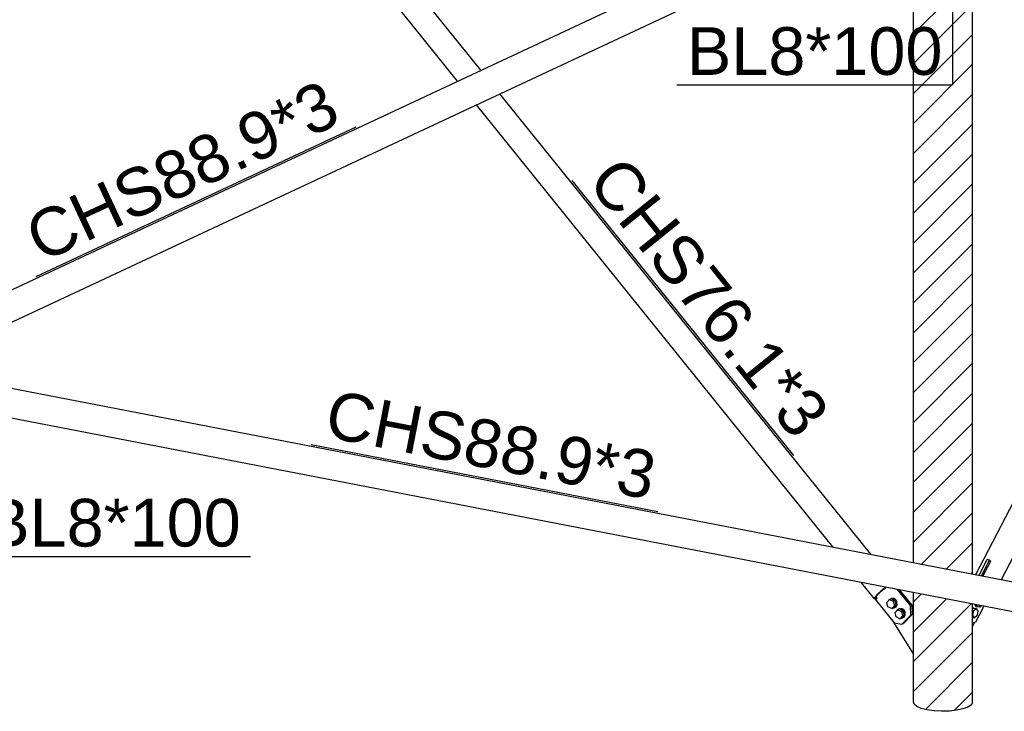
# Model space of a CAD drawing. Header units: millimetres. Extents: x 0 to 142951, y 0 to 27942.
# Tile 22 of 70: x 42855 to 45813, y 5070 to 7147. Entities that reach past the tile are written whole.
import ezdxf

# ---------------------------------------------------------------- set-up
doc = ezdxf.new("R2010")
doc.units = ezdxf.units.MM
doc.styles.add('Arial', font='ARIAL.TTF', dxfattribs={"height": 0.2})

# ---------------------------------------------------------------- blocks, each defined once
blk = doc.blocks.new('Part-65744 - 51816')
at = {"color": 7}
for p, q in [((42555.3, 6207.3), (45466.1, 7568.1)), ((42541.3, 6103.5), (45537.8, 7504.4))]:
    blk.add_line(p, q, dxfattribs=at)
blk = doc.blocks.new('Part-65801 - 51816')
at = {"color": 7}
for p, q in [((42681.5, 6069.6), (46624.8, 5306.9)), ((46701.9, 5201.5), (42586, 5997.6))]:
    blk.add_line(p, q, dxfattribs=at)
blk = doc.blocks.new('Part-65899 - 51816')
at = {"color": 7}
for p, q in [((43484.1, 7860.7), (43495.6, 7870.1)), ((43495.6, 7870.1), (43507, 7878)), ((43507, 7878), (43513.2, 7881.6)), ((43563.3, 7819.5), (43513.2, 7881.6)), ((43524.7, 7883.7), (43523.9, 7884.3)), ((44240.7, 6995.2), (43524.7, 7883.7)), ((43464.9, 7838.3), (43467.5, 7843.5)), ((43467.5, 7843.5), (43474.2, 7851.4)), ((43474.2, 7851.4), (43484.1, 7860.7)), ((44170.7, 6962.5), (43464.9, 7838.3)), ((43563.3, 7819.5), (43566.5, 7821.3)), ((43566.2, 7821.2), (43566.2, 7821.2)), ((43566.5, 7821.3), (43568.7, 7822)), ((43568.7, 7822), (43567.9, 7823)), ((45412.1, 5541.5), (44297.6, 6924.6)), ((45298, 5563.5), (44227.6, 6891.8)), ((45423.1, 5408.2), (45384.4, 5456.3)), ((45425.5, 5410), (45427.9, 5414.8)), ((45432.5, 5421.3), (45425.7, 5413.4)), ((45430.9, 5409.5), (45427.4, 5413.9)), ((45427.9, 5414.8), (45434.1, 5422)), ((45442.3, 5430.6), (45432.5, 5421.3)), ((45434.1, 5422), (45443.2, 5430.6)), ((45453.8, 5440), (45442.3, 5430.6)), ((45443.2, 5430.6), (45453.8, 5439.3)), ((45457.1, 5442.3), (45453.8, 5440)), ((45453.8, 5439.3), (45457.8, 5442.1)), ((45425.7, 5413.4), (45423.1, 5408.2)), ((45423.1, 5408.2), (45425.1, 5406.5)), ((45425.1, 5406.5), (45429.2, 5407.8)), ((45427.3, 5408.4), (45425.5, 5410)), ((45430.9, 5409.5), (45427.3, 5408.4)), ((45429.2, 5407.8), (45430.9, 5409.5))]:
    blk.add_line(p, q, dxfattribs=at)
blk = doc.blocks.new('Part-65900 - 51816')
at = {"color": 7}
for p, q in [((43137.4, 7901.9), (43187.5, 7944.6)), ((43183.4, 7940.6), (43181.4, 7930.8)), ((43181.4, 7930.8), (43184, 7918.7)), ((43187.5, 7944.6), (43183.4, 7940.6)), ((43183.8, 7929.6), (43185.6, 7938.7)), ((43186.1, 7918.5), (43183.8, 7929.6)), ((43185.6, 7938.7), (43189.2, 7942.2)), ((43189.2, 7942.2), (43187.5, 7944.6)), ((42472.2, 7333.9), (43138.4, 7902.9)), ((43137.4, 7901.9), (43138.4, 7902.8)), ((43184, 7918.7), (43190.7, 7906.2)), ((43192.4, 7906.9), (43186.1, 7918.5)), ((43190.7, 7906.2), (43200.6, 7895.1)), ((43201.5, 7896.7), (43192.4, 7906.9)), ((43179.7, 7841.8), (43229.8, 7884.5)), ((43200.6, 7895.1), (43212.1, 7887.2)), ((43212.1, 7889.4), (43201.5, 7896.7)), ((43222.5, 7886.2), (43212.1, 7889.4)), ((43212.1, 7887.2), (43223.5, 7883.6)), ((43228.1, 7886.9), (43222.5, 7886.2)), ((43223.5, 7883.6), (43229.8, 7884.5)), ((43229.8, 7884.5), (43228.1, 7886.9)), ((42472.2, 7235.1), (43181.8, 7841.2)), ((43179.7, 7841.8), (43181.3, 7842)), ((41303.9, 6336.1), (42294.6, 7182.3)), ((41398.2, 6317.8), (42294.6, 7083.5)), ((41223.2, 6258.3), (41223.7, 6261.1)), ((41225.7, 6246.2), (41223.2, 6258.3)), ((41232.5, 6233.6), (41225.7, 6246.2)), ((41271.5, 6212), (41309.6, 6244.5)), ((41242.4, 6222.6), (41232.5, 6233.6)), ((41253.9, 6214.6), (41242.4, 6222.6)), ((41265.3, 6211.1), (41253.9, 6214.6)), ((41271.5, 6212), (41265.3, 6211.1))]:
    blk.add_line(p, q, dxfattribs=at)
blk = doc.blocks.new('Part-65961 - 51816')
at = {"color": 7}
for p, q in [((46737, 7430.4), (47128, 8186.1)), ((47117.7, 8121.6), (47151.4, 8186.7)), ((47128, 8186.1), (47135.6, 8188.8)), ((47135.6, 8188.8), (47140.1, 8188.5)), ((47151.4, 8186.7), (47160.1, 8184.1)), ((47160.1, 8184.1), (47173.3, 8177.3)), ((47173.3, 8177.3), (47184.5, 8168.9)), ((47184.5, 8168.9), (47192, 8160.1)), ((46923.8, 7628.5), (47191.9, 8146.6)), ((47194.6, 8152.3), (47191.9, 8146.6)), ((47192, 8160.1), (47194.6, 8152.3)), ((47109.2, 8123.2), (47110, 8124.7)), ((47109.2, 8123.2), (47113.1, 8123)), ((47113.1, 8123), (47117.7, 8121.6)), ((46813.7, 7415.6), (46836.2, 7459.2)), ((45728, 5480.4), (46694.5, 7348.2)), ((45804.7, 5465.5), (46771.1, 7333.4)), ((45749, 5476.3), (45772.3, 5521.4)), ((45770.3, 5522), (45772.3, 5521.4)), ((45771.3, 5520.3), (45771.7, 5520.2))]:
    blk.add_line(p, q, dxfattribs=at)
blk = doc.blocks.new('Part-65969 - 51816')
at = {"color": 7}
blk.add_line((45718.1, 5323.5), (45723.7, 5337), dxfattribs=at)
blk = doc.blocks.new('Part-65970 - 51816')
at = {"color": 7}
for p, q in [((45737.9, 5478.4), (45762.2, 5525.5)), ((45744.6, 5477.1), (45769, 5524.2)), ((45769, 5524.2), (45762.2, 5525.5)), ((45771.5, 5519.9), (45769, 5524.2)), ((45728, 5338.3), (45752.2, 5385.2)), ((45718.1, 5335.3), (45728, 5338.3))]:
    blk.add_line(p, q, dxfattribs=at)
blk = doc.blocks.new('Bolt-65984 - 51816')
at = {"color": 7}
for p, q in [((45724.5, 5390.5), (45725.6, 5387)), ((45725.6, 5387), (45729, 5384.3)), ((45728.1, 5386.5), (45727.1, 5390.1)), ((45731.5, 5383.9), (45728.1, 5386.5)), ((45728.9, 5389.7), (45731.8, 5385)), ((45729, 5384.3), (45731.5, 5383.9)), ((45733.9, 5384.6), (45731.5, 5383.9)), ((45731.8, 5385), (45740.2, 5383.3)), ((45740.2, 5383.3), (45737.3, 5388.1)), ((45740.2, 5383.3), (45744.5, 5386.7)), ((45718.1, 5381.6), (45720.5, 5381.2)), ((45718.1, 5380.4), (45720.5, 5381.2)), ((45718.1, 5378.3), (45720.3, 5380)), ((45718.1, 5373.4), (45721.3, 5372.7)), ((45718.1, 5359.2), (45718.7, 5359.1)), ((45718.7, 5359.1), (45721.3, 5372.7)), ((45723.5, 5351.2), (45718.7, 5359.1)), ((45720.3, 5380), (45728.7, 5378.4)), ((45720.5, 5381.2), (45722.5, 5379.6)), ((45721.3, 5372.7), (45728.7, 5378.4)), ((45730.9, 5356.9), (45723.5, 5351.2)), ((45728.7, 5378.4), (45733.5, 5370.5)), ((45733.5, 5370.5), (45730.9, 5356.9)), ((45718.1, 5352.2), (45723.5, 5351.2))]:
    blk.add_line(p, q, dxfattribs=at)
blk = doc.blocks.new('Bolt-80289 - 51816')
at = {"color": 7}
for p, q in [((45460.3, 5397.2), (45468.2, 5405.4)), ((45463.7, 5383.9), (45460.3, 5397.2)), ((45475.1, 5378.8), (45463.7, 5383.9)), ((45466.5, 5403.7), (45467.8, 5406.1)), ((45467.8, 5406.1), (45473.3, 5409)), ((45473.6, 5407.9), (45468.2, 5405.4)), ((45468.2, 5405.4), (45479.5, 5400.3)), ((45473.3, 5409), (45474.9, 5409.8)), ((45473.3, 5409), (45479.8, 5408.1)), ((45485, 5402.8), (45473.6, 5407.9)), ((45481.5, 5408.8), (45474.9, 5409.8)), ((45483, 5387), (45475.1, 5378.8)), ((45485, 5402.8), (45479.5, 5400.3)), ((45479.5, 5400.3), (45483, 5387)), ((45479.8, 5408.1), (45485.6, 5403.5)), ((45480.5, 5381.4), (45488.4, 5389.5)), ((45487.2, 5404.3), (45481.5, 5408.8)), ((45488.4, 5389.5), (45483, 5387)), ((45488.4, 5389.5), (45485, 5402.8)), ((45485.6, 5403.5), (45489.1, 5396.6)), ((45489.4, 5389.1), (45486.3, 5383.1)), ((45490.7, 5397.3), (45487.2, 5404.3)), ((45487.9, 5383.9), (45491, 5389.9)), ((45489.1, 5396.6), (45489.4, 5389.1)), ((45491, 5389.9), (45490.7, 5397.3)), ((45475.1, 5378.8), (45480.5, 5381.4)), ((45480.8, 5380.3), (45478.8, 5380.6)), ((45486.3, 5383.1), (45480.8, 5380.3)), ((45480.8, 5380.3), (45482.4, 5381)), ((45482.4, 5381), (45487.9, 5383.9)), ((45485, 5366.6), (45492.9, 5374.7)), ((45488.4, 5353.3), (45485, 5366.6)), ((45491.3, 5373), (45492.5, 5375.5)), ((45492.5, 5375.5), (45498, 5378.4)), ((45498.3, 5377.3), (45492.9, 5374.7)), ((45492.9, 5374.7), (45504.3, 5369.6)), ((45498, 5378.4), (45499.6, 5379.1)), ((45498, 5378.4), (45504.5, 5377.4)), ((45509.7, 5372.2), (45498.3, 5377.3)), ((45506.2, 5378.2), (45499.6, 5379.1)), ((45507.7, 5356.3), (45499.8, 5348.2)), ((45509.7, 5372.2), (45504.3, 5369.6)), ((45504.3, 5369.6), (45507.7, 5356.3)), ((45504.5, 5377.4), (45510.3, 5372.8)), ((45505.2, 5350.7), (45513.1, 5358.9)), ((45511.9, 5373.6), (45506.2, 5378.2)), ((45513.1, 5358.9), (45507.7, 5356.3)), ((45513.1, 5358.9), (45509.7, 5372.2)), ((45510.3, 5372.8), (45513.8, 5365.9)), ((45514.1, 5358.4), (45511, 5352.5)), ((45515.4, 5366.7), (45511.9, 5373.6)), ((45512.7, 5353.2), (45515.7, 5359.2)), ((45513.8, 5365.9), (45514.1, 5358.4)), ((45515.7, 5359.2), (45515.4, 5366.7)), ((45499.8, 5348.2), (45488.4, 5353.3)), ((45499.8, 5348.2), (45505.2, 5350.7)), ((45505.5, 5349.6), (45503.5, 5349.9)), ((45511, 5352.5), (45505.5, 5349.6)), ((45505.5, 5349.6), (45507.1, 5350.3)), ((45507.1, 5350.3), (45512.7, 5353.2))]:
    blk.add_line(p, q, dxfattribs=at)
blk = doc.blocks.new('Part-80281 - 51816')
at = {"color": 7}
for p, q in [((45491.2, 5435.7), (45531, 5386.3)), ((45498.3, 5434.3), (45535.3, 5388.3)), ((45423.9, 5407.5), (45481.9, 5335.5)), ((45531, 5386.3), (45535.3, 5388.3)), ((45532, 5359.1), (45531, 5386.3)), ((45535.3, 5388.3), (45536.3, 5361.2)), ((45505.7, 5332), (45532, 5359.1)), ((45510, 5334), (45536.3, 5361.2)), ((45536.3, 5361.2), (45532, 5359.1)), ((45481.9, 5335.5), (45505.7, 5332)), ((45505.7, 5332), (45510, 5334))]:
    blk.add_line(p, q, dxfattribs=at)
blk = doc.blocks.new('Part-79902 - 51816')
at = {"color": 7}
blk.add_line((45540.5, 5242.2), (45482.6, 5335.4), dxfattribs=at)
blk = doc.blocks.new('Mark-67804 - 51816')
at = {"color": 136}
for p in [(45657.3, 7571.1), (44829.7, 6951.5)]:
    blk.add_line(p, (45657.3, 6951.5), dxfattribs=at)
at = {"color": 30, "style": 'Arial'}
blk.add_text('BL8*100', height=143.26, dxfattribs=at).set_placement((44859.7, 6981.5))
blk = doc.blocks.new('Mark-67786 - 51816')
at = {"color": 136}
blk.add_line((43730.8, 5871.8), (44772.2, 5670.3), dxfattribs=at)
at = {"color": 30, "style": 'Arial'}
blk.add_text('CHS88.9*3', height=143.26, rotation=349.0508, dxfattribs=at).set_placement((43765.9, 5895.5))
blk = doc.blocks.new('Mark-67749 - 51816')
at = {"color": 136}
for p, q in [((42391.5, 6022.7), (42721.3, 5534.9)), ((42721.3, 5534.9), (43548.9, 5534.9))]:
    blk.add_line(p, q, dxfattribs=at)
at = {"color": 30, "style": 'Arial'}
blk.add_text('BL8*100', height=143.26, dxfattribs=at).set_placement((42751.3, 5564.9))
blk = doc.blocks.new('Mark-67751 - 51816')
at = {"color": 136}
blk.add_line((42904.9, 6376.2), (43865.8, 6825.5), dxfattribs=at)
at = {"color": 30, "style": 'Arial'}
blk.add_text('CHS88.9*3', height=143.26, rotation=25.0554, dxfattribs=at).set_placement((42919.3, 6416.1))
blk = doc.blocks.new('Mark-67847 - 51816')
at = {"color": 136}
blk.add_line((44514, 6663.9), (45179.6, 5838), dxfattribs=at)
at = {"color": 30, "style": 'Arial'}
blk.add_text('CHS76.1*3', height=143.26, rotation=308.8635, dxfattribs=at).set_placement((44556.2, 6659.4))

msp = doc.modelspace()

# ---------------------------------------------------------------- hatches: boundary and pattern name
h = msp.add_hatch()
h.set_pattern_fill('ANSI31', color=96, scale=20, style=0)
h.paths.add_polyline_path([(45579.6, 7527.4), (45579.6, 7527.1), (45570.2, 7522.6), (45570.2, 7518.2), (45565, 7515.8), (45556.5, 7511.8), (45553.6, 7510.5), (45550.2, 7508.9), (45542.4, 7505.2), (45540.5, 7504.3), (45540.5, 5516.6), (45542.4, 5516.3), (45550.2, 5514.8), (45553, 5514.2), (45554.8, 5513.9), (45558.6, 5513.1), (45565, 5511.9), (45569.7, 5511), (45581.2, 5508.8), (45594.3, 5506.2), (45613.1, 5502.6), (45632.9, 5498.8), (45652.6, 5495), (45670.6, 5491.5), (45676, 5490.4), (45689, 5487.9), (45704, 5485), (45713.9, 5483.1), (45718.1, 5482.3), (45718.1, 7531.7), (45713.9, 7532.5), (45710.6, 7533.2), (45707, 7533.6), (45703.9, 7533.4), (45703.3, 7533.4), (45700.2, 7532.7), (45697.2, 7531.6), (45694.8, 7530.8), (45689, 7529.6), (45673.9, 7526.4), (45670.6, 7526.1), (45652.6, 7524.1), (45650, 7523.8), (45648.1, 7523.8), (45629.6, 7523.3), (45624.6, 7523.2), (45613.1, 7523.8), (45602.2, 7524.4), (45599.6, 7524.6), (45581.2, 7527.2)])
h = msp.add_hatch()
h.set_pattern_fill('ANSI31', color=96, scale=20, style=0)
h.paths.add_polyline_path([(45572.7, 5419.9), (45565, 5421.4), (45563.5, 5421.7), (45556.5, 5423), (45553, 5423.7), (45550.2, 5424.3), (45542.4, 5425.8), (45540.5, 5426.1), (45540.5, 5098), (45542.4, 5091), (45550.2, 5084.4), (45563.5, 5078.7), (45581.2, 5074.2), (45602.2, 5071.2), (45625, 5070), (45648.1, 5070.5), (45670, 5072.9), (45689, 5076.9), (45704, 5082.2), (45713.9, 5088.5), (45718.1, 5095.4), (45718.1, 5391.8), (45704.3, 5394.5), (45703.9, 5394.5), (45691.8, 5396.9), (45685.8, 5398), (45670, 5401.1), (45648.1, 5405.3), (45627.3, 5409.4), (45613.1, 5412.1), (45594.3, 5415.7), (45585.7, 5417.4), (45581.2, 5418.3)])

# ---------------------------------------------------------------- linework, layer by layer
at = {"color": 96}
for p, q in [((45718.1, 5482.3), (45718.1, 7531.7)), ((45540.5, 5516.6), (45540.5, 7504.3)), ((45540.5, 5098), (45540.5, 5426.1)), ((45718.1, 5095.4), (45718.1, 5391.8)), ((45542.4, 5091), (45540.5, 5098)), ((45550.2, 5084.4), (45542.4, 5091)), ((45713.9, 5088.5), (45704, 5082.2)), ((45718.1, 5095.4), (45713.9, 5088.5)), ((45563.5, 5078.7), (45550.2, 5084.4)), ((45581.2, 5074.2), (45563.5, 5078.7)), ((45602.2, 5071.2), (45581.2, 5074.2)), ((45625, 5070), (45602.2, 5071.2)), ((45648.1, 5070.5), (45625, 5070)), ((45670, 5072.9), (45648.1, 5070.5)), ((45689, 5076.9), (45670, 5072.9)), ((45704, 5082.2), (45689, 5076.9))]:
    msp.add_line(p, q, dxfattribs=at)

# ---------------------------------------------------------------- block references
for name in ['Part-65961 - 51816', 'Part-65900 - 51816', 'Part-65899 - 51816', 'Part-65744 - 51816', 'Mark-67804 - 51816', 'Mark-67751 - 51816', 'Mark-67847 - 51816', 'Part-65801 - 51816', 'Mark-67786 - 51816', 'Mark-67749 - 51816', 'Part-65970 - 51816', 'Part-80281 - 51816', 'Bolt-80289 - 51816', 'Bolt-65984 - 51816', 'Part-79902 - 51816', 'Part-65969 - 51816']:
    msp.add_blockref(name, (0, 0))

doc.saveas('drawing.dxf')
